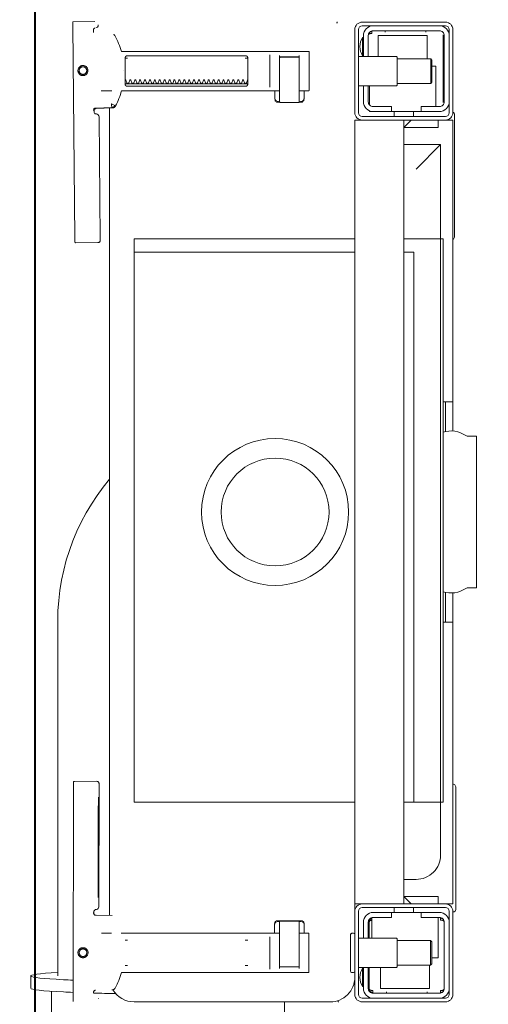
# Model space of a CAD drawing. Header units: metres. Extents: x 7408630 to 15602436, y 5561464 to 13303678.
# Tile 70 of 123: x 7414100 to 7414119, y 5563933 to 5563973. Entities that reach past the tile are written whole.
import ezdxf
from ezdxf.enums import TextEntityAlignment as Align

# ---------------------------------------------------------------- set-up
doc = ezdxf.new("R2010")
doc.units = ezdxf.units.M
doc.header["$MEASUREMENT"] = 0
for name, color, linetype, lineweight in [('!! 0_Opis_pom', 9, 'Continuous', 13), ('!! 1_OPIS POM NOWE', 140, 'Continuous', 5), ('!! 1_PROJ Sciany', 2, 'Continuous', 40), ('Granica', 112, 'Continuous', 80)]:
    doc.layers.add(name, color=color, linetype=linetype, lineweight=lineweight)
doc.layers.add('!!_@ wypos sanit nd', color=7, linetype='Continuous', lineweight=0, plot=False)
doc.styles.add('ARIAL', font='tahoma.ttf')

# ---------------------------------------------------------------- blocks, each defined once
blk = doc.blocks.new('99400_TOP')
for points in [[(-0.18941, 0.18181), (-0.19441, 0.18181)], [(-0.19567, 0.17331), (-0.20939, 0.17331)], [(-0.18941, 0.17081), (-0.04454, 0.17081), (-0.04035, 0.17071), (-0.03616, 0.17042), (-0.032, 0.16993), (-0.02786, 0.16925), (-0.02376, 0.16837), (-0.0197, 0.16731), (-0.0157, 0.16606), (-0.01176, 0.16462), (-0.00789, 0.163), (-0.0041, 0.1612), (-0.0004, 0.15923), (0.0032, 0.15708), (0.00671, 0.15478), (0.0101, 0.1523), (0.01337, 0.14968)], [(-0.19839, 0.16455), (-0.11148, 0.16437)], [(0.19864, 0.1647), (0.11173, 0.16387)], [(0.20013, 0.1647), (0.20026, 0.15571)], [(-0.19593, 0.15629), (-0.19608, 0.15629), (-0.19638, 0.15629), (-0.19593, 0.1562), (-0.19577, 0.15614), (-0.19563, 0.15605), (-0.19551, 0.15594), (-0.1954, 0.15581), (-0.19532, 0.15567), (-0.19526, 0.15551), (-0.19523, 0.15535)], [(-0.172, 0.15297), (-0.172, 0.14892)], [(-0.16479, 0.14865), (-0.16466, 0.1552), (-0.16464, 0.15536), (-0.1646, 0.15551), (-0.16454, 0.15566), (-0.16445, 0.15579), (-0.16435, 0.15591), (-0.16422, 0.15601), (-0.16408, 0.15609), (-0.16394, 0.15614), (-0.16348, 0.15622), (-0.1638, 0.15623), (-0.16395, 0.15623)], [(-0.12195, 0.15427), (-0.15195, 0.15433)], [(-0.15195, 0.15423), (-0.12195, 0.15417)], [(0.16386, 0.15607), (0.16409, 0.15602), (0.16425, 0.15596), (0.1644, 0.15586), (0.16453, 0.15574), (0.16463, 0.1556), (0.16471, 0.15544), (0.16476, 0.15527), (0.16478, 0.1551), (0.16496, 0.14854), (0.16497, 0.14842), (0.16498, 0.14832), (0.16501, 0.14822), (0.16503, 0.14812), (0.16507, 0.14802), (0.16511, 0.14793), (0.16516, 0.14784), (0.16521, 0.14775), (0.16528, 0.14767), (0.16535, 0.14758), (0.16542, 0.14751), (0.1655, 0.14744), (0.16558, 0.14737), (0.16567, 0.14731), (0.16576, 0.14726), (0.16651, 0.14688), (0.16727, 0.14651), (0.16803, 0.14617), (0.16881, 0.14585), (0.1696, 0.14555), (0.17039, 0.14527), (0.17119, 0.14502), (0.172, 0.14478), (0.172, 0.08032)], [(0.1651, 0.14871), (0.16492, 0.1553), (0.1649, 0.15547), (0.16485, 0.15563), (0.16478, 0.15579), (0.16468, 0.15592), (0.16455, 0.15604), (0.16441, 0.15614), (0.16425, 0.15621), (0.16409, 0.15626), (0.16391, 0.15627)], [(0.172, 0.15305), (0.172, 0.14874)], [(0.19757, 0.15573), (0.19749, 0.15586), (0.19739, 0.15598), (0.19727, 0.15608), (0.19713, 0.15617), (0.19698, 0.15623), (0.19683, 0.15626), (0.19667, 0.15627), (0.19577, 0.15626)], [(0.16493, 0.14968), (-0.16477, 0.14968)], [(-0.172, 0.14497), (-0.172, 0.08036)], [(0.17483, 0.14232), (0.17483, 0.09432)], [(-0.11847, 0.04968), (-0.11847, 0.13968), (0.11153, 0.13968), (0.11153, 0.04968)], [(0.10602, 0.13968), (0.10602, 0.04968)], [(-0.17342, 0.08436), (-0.18658, 0.08436)], [(-0.172, 0.0823), (-0.17167, 0.08236), (-0.1682, 0.08236), (-0.16809, 0.08236), (-0.16798, 0.08234), (-0.16789, 0.08225), (-0.16779, 0.08224), (-0.16762, 0.08223), (-0.16752, 0.08223), (-0.16741, 0.08221), (-0.1673, 0.08214), (-0.16725, 0.082), (-0.16725, 0.08174), (-0.16711, 0.08172), (-0.16701, 0.08168), (-0.16693, 0.08162), (-0.16687, 0.08148), (-0.16687, 0.07124), (-0.16691, 0.07111), (-0.16701, 0.07103), (-0.16725, 0.07098), (-0.16725, 0.07071), (-0.16728, 0.07061), (-0.16735, 0.07054), (-0.16746, 0.0705), (-0.16762, 0.07049), (-0.16775, 0.07048), (-0.16789, 0.07046), (-0.16797, 0.07039), (-0.16807, 0.07036), (-0.1682, 0.07036), (-0.17167, 0.07036), (-0.172, 0.07041)], [(-0.16829, 0.08235), (-0.16772, 0.08221), (-0.16738, 0.08176)], [(-0.16723, 0.08135), (-0.16714, 0.08082), (-0.16713, 0.08055)], [(0.16732, 0.08028), (0.16732, 0.08144), (0.16736, 0.08156), (0.16746, 0.08164), (0.16767, 0.08169)], [(0.16751, 0.08053), (0.16754, 0.08079), (0.16766, 0.08132)], [(0.16811, 0.08203), (0.16776, 0.08162), (0.16776, 0.08196), (0.16779, 0.08207), (0.16786, 0.08214), (0.16797, 0.08218), (0.1681, 0.08219), (0.16822, 0.08219), (0.16842, 0.08221), (0.16887, 0.08232), (0.172, 0.08232)], [(0.16848, 0.08224), (0.16856, 0.0823), (0.16876, 0.08232)], [(0.18662, 0.08432), (0.17345, 0.08432)], [(-0.2, 0.07831), (-0.20939, 0.07831)], [(-0.18633, 0.08036), (-0.17526, 0.08036), (-0.17367, 0.08036)], [(0.17371, 0.08032), (0.18481, 0.08032), (0.18637, 0.08032)], [(-0.18633, 0.07236), (-0.1855, 0.07236), (-0.18567, 0.07246), (-0.1857, 0.07256)], [(-0.16738, 0.07096), (-0.16772, 0.07051), (-0.16829, 0.07036)], [(-0.16713, 0.07216), (-0.16714, 0.0719), (-0.16723, 0.07137)], [(0.16767, 0.07094), (0.16756, 0.07096), (0.16746, 0.07099), (0.16737, 0.07106), (0.16732, 0.0712), (0.16732, 0.07235)], [(0.16766, 0.07131), (0.16754, 0.07185), (0.16751, 0.0721)], [(0.172, 0.07032), (0.16887, 0.07032), (0.16842, 0.07042), (0.16831, 0.07044), (0.1682, 0.07044), (0.16806, 0.07045), (0.16795, 0.07046), (0.16783, 0.07052), (0.16776, 0.07067), (0.16776, 0.07101), (0.16811, 0.07061)], [(0.16876, 0.07032), (0.16866, 0.07032), (0.16848, 0.0704)], [(0.18558, 0.07232), (0.18637, 0.07232)], [(-0.20001, 0.05638), (-0.19987, 0.05642), (-0.19976, 0.05645), (-0.19962, 0.05647), (-0.19948, 0.05647)], [(0.19963, 0.05696), (0.19976, 0.05695), (0.19988, 0.05692), (0.20001, 0.05688)], [(-0.16, 0.04668), (-0.16, 0.04968), (0.16, 0.04968), (0.16, 0.04668)], [(-0.16, 0.03368), (-0.16, 0.04568)], [(0.16, 0.03368), (0.16, 0.04568)], [(-0.19478, 0.04378), (-0.186, 0.04378)], [(-0.192, 0.04418), (-0.192, 0.04378)], [(-0.188, 0.04418), (-0.188, 0.04378)], [(-0.16664, 0.04268), (-0.16666, 0.04284), (-0.16669, 0.04295), (-0.16672, 0.04306), (-0.16675, 0.04316), (-0.16679, 0.04326), (-0.16683, 0.04337), (-0.16689, 0.04346), (-0.16694, 0.04355), (-0.16701, 0.04363), (-0.1671, 0.0437), (-0.16718, 0.04375), (-0.16728, 0.04378), (-0.16718, 0.04377), (-0.16708, 0.04376), (-0.16696, 0.04373), (-0.16686, 0.0437), (-0.16677, 0.04367), (-0.16666, 0.04362), (-0.16657, 0.04357), (-0.16646, 0.0435), (-0.16636, 0.04342), (-0.16627, 0.04334), (-0.16618, 0.04324), (-0.1661, 0.04314), (-0.16603, 0.04303), (-0.16597, 0.04292), (-0.16592, 0.0428), (-0.16588, 0.04268), (-0.174, 0.04268)], [(-0.174, 0.04378), (-0.16722, 0.04378)], [(0.1635, 0.03468), (0.1635, 0.04218)], [(0.174, 0.04368), (0.16618, 0.04368)], [(0.167, 0.04412), (0.16693, 0.04403), (0.16687, 0.04393), (0.16681, 0.04381), (0.16675, 0.04368)], [(0.19499, 0.04412), (0.19506, 0.04404), (0.19512, 0.04395), (0.19517, 0.04385), (0.19521, 0.04376), (0.19525, 0.04365), (0.19528, 0.04355), (0.19531, 0.04344), (0.19533, 0.04333), (0.19535, 0.04322), (0.19537, 0.04311), (0.19538, 0.04301), (0.19539, 0.04291), (0.19538, 0.04281), (0.19547, 0.04278), (0.19557, 0.04278), (0.19568, 0.04278), (0.19578, 0.04278), (0.19589, 0.04278), (0.19613, 0.04278), (0.19616, 0.04288), (0.19615, 0.04299), (0.19613, 0.04311), (0.19609, 0.04324), (0.19605, 0.04336), (0.19594, 0.04357)], [(-0.19591, 0.03679), (-0.19602, 0.03679), (-0.19616, 0.03679), (-0.19632, 0.03679), (-0.1965, 0.03679)], [(-0.185, 0.01918), (-0.1945, 0.01918), (-0.1945, 0.03918), (-0.186, 0.03918)], [(0.186, 0.04018), (0.1945, 0.04018), (0.1945, 0.02018), (0.185, 0.02018)], [(0.19591, 0.03729), (0.19602, 0.03729), (0.19616, 0.03729), (0.19632, 0.03729), (0.1965, 0.03729)], [(-0.185, 0.03238), (-0.185, 0.01876), (-0.1845, 0.01826), (-0.1755, 0.01826), (-0.175, 0.01876), (-0.175, 0.03238)], [(-0.1615, 0.03368), (-0.1635, 0.03368)], [(0.1615, 0.03368), (0.1635, 0.03368)], [(0.175, 0.03238), (0.175, 0.01872), (0.1755, 0.01822), (0.1845, 0.01822), (0.185, 0.01872), (0.185, 0.03238)], [(0.16, 0.02668), (0.157, 0.02968), (0.16, 0.02968), (-0.16, 0.02968), (-0.157, 0.02968), (-0.16, 0.02668)], [(-0.157, 0.02968), (-0.157, 0.01568), (-0.16, 0.01568)], [(0.10602, 0.02968), (0.10602, 0.0256), (-0.11847, 0.0256)], [(0.11153, 0.02968), (0.11153, 0.01468), (0.15, 0.01468)], [(0.14, 0.02468), (0.15, 0.01468), (0.15, 0.02968)], [(0.16, 0.01568), (0.157, 0.01568), (0.157, 0.02968)], [(-0.1615, 0.02568), (-0.1635, 0.02568)], [(0.1615, 0.02568), (0.1635, 0.02568)], [(-0.1965, 0.02017), (-0.19632, 0.02017), (-0.19616, 0.02017), (-0.19602, 0.02017), (-0.19591, 0.02017)], [(0.1965, 0.02067), (0.19632, 0.02067), (0.19616, 0.02067), (0.19602, 0.02067), (0.19591, 0.02067)], [(-0.175, 0.01876), (-0.185, 0.01876)], [(-0.182, 0.01826), (-0.182, 0.01568), (-0.1655, 0.01568)], [(0.1655, 0.01668), (0.182, 0.01668), (0.182, 0.01822)], [(0.185, 0.01872), (0.175, 0.01872)], [(-0.16636, 0.01353), (-0.16625, 0.01364), (-0.16618, 0.01371), (-0.16612, 0.01379), (-0.16606, 0.01388), (-0.166, 0.01398), (-0.16596, 0.01407), (-0.16592, 0.01417), (-0.16589, 0.01428), (-0.16586, 0.01438), (-0.16584, 0.01449), (-0.16583, 0.01459), (-0.16583, 0.01469), (-0.16593, 0.01468), (-0.16606, 0.01468), (-0.1663, 0.01468), (-0.1664, 0.01468), (-0.16651, 0.01468), (-0.16661, 0.01468), (-0.16661, 0.01458), (-0.16662, 0.01448), (-0.16663, 0.01438), (-0.16664, 0.01428), (-0.16665, 0.01418), (-0.16667, 0.01407), (-0.1667, 0.01397), (-0.16673, 0.01387), (-0.16676, 0.01377), (-0.1668, 0.01366), (-0.16685, 0.01356), (-0.1669, 0.01347), (-0.16697, 0.01338), (-0.16704, 0.01331), (-0.16712, 0.01325), (-0.16725, 0.01318), (-0.19475, 0.01318), (-0.19493, 0.01328), (-0.19501, 0.01336), (-0.19507, 0.01344), (-0.19513, 0.01353), (-0.19518, 0.01363), (-0.19522, 0.01372), (-0.19526, 0.01383), (-0.19529, 0.01393), (-0.19532, 0.01405), (-0.19534, 0.01415), (-0.19536, 0.01425), (-0.19537, 0.01435), (-0.19538, 0.01446), (-0.19538, 0.01458), (-0.19539, 0.01468), (-0.19617, 0.01467), (-0.19616, 0.01456), (-0.19615, 0.01446), (-0.19613, 0.01435), (-0.1961, 0.01425), (-0.19607, 0.01415), (-0.19603, 0.01405), (-0.19598, 0.01395), (-0.19592, 0.01386), (-0.19586, 0.01377), (-0.19579, 0.01369), (-0.19571, 0.01361), (-0.19563, 0.01353)], [(-0.03305, 0.00968), (-0.16, 0.00968), (-0.16, 0.01268)], [(-0.045, 0.00968), (-0.045, 0.01368)], [(-0.045, 0.01268), (-0.03283, 0.01268)], [(0.03283, 0.01268), (0.045, 0.01268)], [(0.16, 0.01268), (0.16, 0.00968), (0.03305, 0.00968)], [(0.045, 0.01368), (0.045, 0.00968)], [(0.16722, 0.01368), (0.19467, 0.01368), (0.19478, 0.01368)], [(0.17, 0.01318), (0.17, 0.01368)], [(0.174, 0.01318), (0.174, 0.01368)]]:
    blk.add_lwpolyline(points)
for points in [[(-0.17994, 0.16256), (-0.17974, 0.16255), (-0.17954, 0.16252), (-0.17934, 0.16247), (-0.17915, 0.1624), (-0.17897, 0.16231), (-0.1788, 0.16221), (-0.17864, 0.16209), (-0.17849, 0.16196), (-0.17836, 0.16181), (-0.17824, 0.16165), (-0.17813, 0.16147), (-0.17805, 0.16129), (-0.17798, 0.1611), (-0.17793, 0.16091), (-0.1779, 0.16071), (-0.17789, 0.16051), (-0.1779, 0.16031), (-0.17793, 0.16011), (-0.17798, 0.15991), (-0.17805, 0.15972), (-0.17814, 0.15954), (-0.17824, 0.15937), (-0.17836, 0.15921), (-0.1785, 0.15906), (-0.17865, 0.15893), (-0.17881, 0.15881), (-0.17898, 0.1587), (-0.17916, 0.15862), (-0.17935, 0.15855), (-0.17955, 0.1585), (-0.17975, 0.15847), (-0.17995, 0.15846), (-0.18015, 0.15847), (-0.18035, 0.1585), (-0.18054, 0.15855), (-0.18073, 0.15862), (-0.18091, 0.15871), (-0.18108, 0.15881), (-0.18124, 0.15893), (-0.18139, 0.15907), (-0.18153, 0.15922), (-0.18165, 0.15938), (-0.18175, 0.15955), (-0.18184, 0.15973), (-0.1819, 0.15992), (-0.18195, 0.16012), (-0.18198, 0.16031), (-0.18199, 0.16052), (-0.18198, 0.16072), (-0.18195, 0.16091), (-0.1819, 0.16111), (-0.18183, 0.1613), (-0.18175, 0.16148), (-0.18164, 0.16165), (-0.18152, 0.16181), (-0.18139, 0.16196), (-0.18124, 0.1621), (-0.18108, 0.16222), (-0.1809, 0.16232), (-0.18072, 0.1624), (-0.18053, 0.16247), (-0.18034, 0.16252), (-0.18014, 0.16255)], [(-0.17994, 0.16205), (-0.17979, 0.16205), (-0.17964, 0.16202), (-0.17949, 0.16199), (-0.17935, 0.16194), (-0.17921, 0.16187), (-0.17908, 0.16179), (-0.17896, 0.1617), (-0.17884, 0.1616), (-0.17874, 0.16149), (-0.17865, 0.16136), (-0.17857, 0.16123), (-0.17851, 0.1611), (-0.17846, 0.16095), (-0.17842, 0.1608), (-0.1784, 0.16065), (-0.17839, 0.1605), (-0.1784, 0.16035), (-0.17842, 0.1602), (-0.17846, 0.16005), (-0.17851, 0.15991), (-0.17858, 0.15977), (-0.17866, 0.15964), (-0.17875, 0.15952), (-0.17885, 0.15941), (-0.17896, 0.1593), (-0.17908, 0.15921), (-0.17921, 0.15914), (-0.17935, 0.15907), (-0.1795, 0.15902), (-0.17964, 0.15898), (-0.17979, 0.15896), (-0.17995, 0.15895), (-0.1801, 0.15896), (-0.18025, 0.15899), (-0.18039, 0.15902), (-0.18054, 0.15907), (-0.18067, 0.15914), (-0.18081, 0.15922), (-0.18093, 0.15931), (-0.18104, 0.15941), (-0.18114, 0.15952), (-0.18123, 0.15965), (-0.18131, 0.15978), (-0.18138, 0.15991), (-0.18143, 0.16006), (-0.18146, 0.16021), (-0.18148, 0.16036), (-0.18149, 0.16051), (-0.18148, 0.16066), (-0.18146, 0.16081), (-0.18142, 0.16096), (-0.18137, 0.1611), (-0.18131, 0.16124), (-0.18123, 0.16137), (-0.18114, 0.16149), (-0.18104, 0.1616), (-0.18092, 0.1617), (-0.1808, 0.1618), (-0.18067, 0.16187), (-0.18053, 0.16194), (-0.18039, 0.16199), (-0.18024, 0.16203), (-0.18009, 0.16205)], [(0.18024, 0.15848), (0.18044, 0.15849), (0.18064, 0.15852), (0.18084, 0.15857), (0.18103, 0.15864), (0.18121, 0.15873), (0.18138, 0.15883), (0.18154, 0.15895), (0.18168, 0.15909), (0.18182, 0.15924), (0.18194, 0.1594), (0.18204, 0.15958), (0.18212, 0.15976), (0.18219, 0.15995), (0.18224, 0.16014), (0.18226, 0.16034), (0.18227, 0.16054), (0.18226, 0.16075), (0.18223, 0.16094), (0.18218, 0.16114), (0.18211, 0.16133), (0.18202, 0.16151), (0.18191, 0.16168), (0.18179, 0.16184), (0.18166, 0.16199), (0.18151, 0.16212), (0.18134, 0.16224), (0.18117, 0.16234), (0.18099, 0.16242), (0.1808, 0.16249), (0.1806, 0.16254), (0.1804, 0.16256), (0.1802, 0.16257), (0.18, 0.16256), (0.1798, 0.16253), (0.17961, 0.16248), (0.17942, 0.16241), (0.17924, 0.16232), (0.17907, 0.16222), (0.17891, 0.1621), (0.17876, 0.16196), (0.17863, 0.16181), (0.17851, 0.16165), (0.17841, 0.16147), (0.17832, 0.16129), (0.17826, 0.1611), (0.17821, 0.1609), (0.17818, 0.16071), (0.17818, 0.1605), (0.17819, 0.1603), (0.17822, 0.16011), (0.17827, 0.15991), (0.17834, 0.15972), (0.17843, 0.15954), (0.17853, 0.15937), (0.17865, 0.15921), (0.17879, 0.15906), (0.17894, 0.15893), (0.1791, 0.15881), (0.17928, 0.15871), (0.17946, 0.15863), (0.17965, 0.15856), (0.17984, 0.15851), (0.18004, 0.15849)], [(0.18024, 0.15897), (0.18039, 0.15898), (0.18054, 0.159), (0.18068, 0.15904), (0.18083, 0.15909), (0.18096, 0.15916), (0.18109, 0.15924), (0.18121, 0.15933), (0.18133, 0.15943), (0.18143, 0.15955), (0.18152, 0.15967), (0.18159, 0.1598), (0.18166, 0.15994), (0.18171, 0.16008), (0.18174, 0.16023), (0.18176, 0.16038), (0.18177, 0.16053), (0.18176, 0.16068), (0.18174, 0.16084), (0.1817, 0.16098), (0.18165, 0.16113), (0.18158, 0.16126), (0.1815, 0.16139), (0.18141, 0.16151), (0.1813, 0.16162), (0.18119, 0.16173), (0.18107, 0.16182), (0.18094, 0.16189), (0.1808, 0.16196), (0.18066, 0.16201), (0.18051, 0.16204), (0.18036, 0.16206), (0.18021, 0.16207), (0.18005, 0.16206), (0.1799, 0.16204), (0.17976, 0.162), (0.17961, 0.16194), (0.17948, 0.16188), (0.17935, 0.1618), (0.17923, 0.16171), (0.17911, 0.1616), (0.17901, 0.16149), (0.17892, 0.16137), (0.17885, 0.16124), (0.17878, 0.1611), (0.17873, 0.16095), (0.1787, 0.16081), (0.17868, 0.16066), (0.17867, 0.1605), (0.17868, 0.16035), (0.1787, 0.1602), (0.17874, 0.16005), (0.17879, 0.15991), (0.17886, 0.15977), (0.17894, 0.15964), (0.17903, 0.15952), (0.17914, 0.15941), (0.17925, 0.15931), (0.17937, 0.15922), (0.1795, 0.15914), (0.17964, 0.15908), (0.17978, 0.15903), (0.17993, 0.159), (0.18008, 0.15897)], [(0.16587, 0.14754), (0.16582, 0.14756), (0.16577, 0.1476), (0.16573, 0.14763), (0.16568, 0.14767), (0.16563, 0.14771), (0.16558, 0.14776), (0.16553, 0.14781), (0.16549, 0.14786), (0.16544, 0.14791), (0.1654, 0.14797), (0.16536, 0.14803), (0.16533, 0.14809), (0.16529, 0.14815), (0.16526, 0.14821), (0.16524, 0.14828), (0.16521, 0.14834), (0.16519, 0.14841), (0.16517, 0.14847), (0.16516, 0.14854), (0.16515, 0.1486), (0.16514, 0.14866), (0.16513, 0.14872), (0.16513, 0.14877), (0.16518, 0.14879), (0.16643, 0.14884), (0.16648, 0.14884), (0.16654, 0.14884), (0.16659, 0.14886), (0.16664, 0.14883), (0.16661, 0.14879), (0.16658, 0.14874), (0.16656, 0.14869), (0.16653, 0.14863), (0.16594, 0.14754)], [(0.18533, 0.14332), (0.18542, 0.14331), (0.1855, 0.1433), (0.18559, 0.14329), (0.18567, 0.14326), (0.18575, 0.14323), (0.18583, 0.14319), (0.18591, 0.14314), (0.18598, 0.14308), (0.18604, 0.14302), (0.1861, 0.14294), (0.18615, 0.14286), (0.18619, 0.14276), (0.18623, 0.14266), (0.18626, 0.14255), (0.18627, 0.14243), (0.18628, 0.14232), (0.18628, 0.09432), (0.18627, 0.0942), (0.18626, 0.09409), (0.18623, 0.09398), (0.18619, 0.09387), (0.18615, 0.09378), (0.1861, 0.09369), (0.18604, 0.09362), (0.18598, 0.09355), (0.18591, 0.09349), (0.18583, 0.09344), (0.18575, 0.0934), (0.18567, 0.09337), (0.18559, 0.09335), (0.1855, 0.09333), (0.18542, 0.09332), (0.18533, 0.09332), (0.17475, 0.09332), (0.17466, 0.09332), (0.17457, 0.09333), (0.17449, 0.09335), (0.1744, 0.09337), (0.17432, 0.0934), (0.17424, 0.09344), (0.17416, 0.09349), (0.17409, 0.09355), (0.17403, 0.09362), (0.17397, 0.09369), (0.17392, 0.09378), (0.17387, 0.09387), (0.17384, 0.09398), (0.17381, 0.09409), (0.17379, 0.0942), (0.17379, 0.09432), (0.17379, 0.14232), (0.17379, 0.14243), (0.17381, 0.14255), (0.17384, 0.14266), (0.17387, 0.14276), (0.17392, 0.14286), (0.17397, 0.14294), (0.17403, 0.14302), (0.17409, 0.14308), (0.17416, 0.14314), (0.17424, 0.14319), (0.17432, 0.14323), (0.1744, 0.14326), (0.17449, 0.14329), (0.17457, 0.1433), (0.17466, 0.14331), (0.17475, 0.14332)], [(-0.19467, 0.04378), (-0.19466, 0.04378), (-0.19466, 0.04378), (-0.19466, 0.04378), (-0.19466, 0.04378), (-0.19466, 0.04378), (-0.19466, 0.04378), (-0.19466, 0.04378), (-0.19466, 0.04378), (-0.19466, 0.04378), (-0.19466, 0.04378), (-0.19466, 0.04378), (-0.19466, 0.04378), (-0.19466, 0.04378), (-0.19466, 0.04378), (-0.19466, 0.04378), (-0.19466, 0.04378), (-0.19467, 0.04378), (-0.19467, 0.04378), (-0.19467, 0.04378), (-0.19467, 0.04378), (-0.19468, 0.04378), (-0.19468, 0.04378), (-0.19469, 0.04378), (-0.1947, 0.04378), (-0.1947, 0.04378), (-0.19471, 0.04378), (-0.19471, 0.04378), (-0.19471, 0.04378), (-0.19471, 0.04378), (-0.19472, 0.04378), (-0.19472, 0.04378), (-0.19472, 0.04377), (-0.19472, 0.04377), (-0.19473, 0.04377), (-0.19473, 0.04377), (-0.19473, 0.04377), (-0.19473, 0.04377), (-0.19473, 0.04377), (-0.19473, 0.04377), (-0.19474, 0.04377), (-0.19474, 0.04377), (-0.19474, 0.04377), (-0.19474, 0.04377), (-0.19474, 0.04377), (-0.19475, 0.04377), (-0.19475, 0.04377), (-0.19475, 0.04377), (-0.19475, 0.04377), (-0.19476, 0.04377), (-0.19476, 0.04377), (-0.19476, 0.04377), (-0.19477, 0.04376), (-0.19477, 0.04376), (-0.19477, 0.04376), (-0.19478, 0.04376), (-0.19479, 0.04376), (-0.19479, 0.04376), (-0.1948, 0.04375), (-0.19481, 0.04375), (-0.19481, 0.04375), (-0.19482, 0.04374), (-0.19483, 0.04374), (-0.19483, 0.04374), (-0.19484, 0.04373), (-0.19485, 0.04373), (-0.19485, 0.04373), (-0.19486, 0.04372), (-0.19487, 0.04372), (-0.19488, 0.04371), (-0.19488, 0.04371), (-0.19489, 0.0437), (-0.1949, 0.0437), (-0.1949, 0.04369), (-0.19491, 0.04369), (-0.19492, 0.04368), (-0.19493, 0.04368), (-0.19493, 0.04367), (-0.19494, 0.04367), (-0.19495, 0.04366), (-0.19495, 0.04366), (-0.19496, 0.04365), (-0.19497, 0.04364), (-0.19497, 0.04364), (-0.19498, 0.04363), (-0.19499, 0.04362), (-0.19499, 0.04362), (-0.195, 0.04361), (-0.19501, 0.0436), (-0.19501, 0.04359), (-0.19502, 0.04359), (-0.19503, 0.04358), (-0.19503, 0.04357), (-0.19504, 0.04356), (-0.19504, 0.04356), (-0.19505, 0.04355), (-0.19506, 0.04354), (-0.19506, 0.04353), (-0.19507, 0.04352), (-0.19508, 0.04351), (-0.19508, 0.0435), (-0.19509, 0.04349), (-0.19509, 0.04349), (-0.1951, 0.04348), (-0.19511, 0.04347), (-0.19511, 0.04346), (-0.19512, 0.04345), (-0.19512, 0.04344), (-0.19513, 0.04343), (-0.19513, 0.04342), (-0.19514, 0.04341), (-0.19515, 0.0434), (-0.19515, 0.04339), (-0.19516, 0.04338), (-0.19516, 0.04337), (-0.19517, 0.04336), (-0.19517, 0.04334), (-0.19518, 0.04333), (-0.19518, 0.04332), (-0.19519, 0.04331), (-0.19519, 0.0433), (-0.1952, 0.04329), (-0.1952, 0.04328), (-0.19521, 0.04327), (-0.19521, 0.04325), (-0.19522, 0.04324), (-0.19522, 0.04323), (-0.19523, 0.04322), (-0.19523, 0.04321), (-0.19524, 0.04319), (-0.19524, 0.04318), (-0.19525, 0.04317), (-0.19525, 0.04316), (-0.19526, 0.04313), (-0.19527, 0.04311), (-0.19527, 0.04308), (-0.19528, 0.04306), (-0.19529, 0.04303), (-0.1953, 0.043), (-0.1953, 0.04298), (-0.19531, 0.04295), (-0.19532, 0.04292), (-0.19532, 0.0429), (-0.19533, 0.04287), (-0.19533, 0.04285), (-0.19534, 0.04282), (-0.19534, 0.04279), (-0.19535, 0.04277), (-0.19535, 0.04274), (-0.19536, 0.04271), (-0.19536, 0.04269), (-0.19536, 0.04266), (-0.19537, 0.04263), (-0.19537, 0.04261), (-0.19537, 0.04258), (-0.19537, 0.04257), (-0.19537, 0.04256), (-0.19537, 0.04255), (-0.19537, 0.04255), (-0.19537, 0.04254), (-0.19538, 0.04253), (-0.19538, 0.04253), (-0.19538, 0.04252), (-0.19538, 0.04252), (-0.19538, 0.04251), (-0.19538, 0.04251), (-0.19538, 0.0425), (-0.19538, 0.04249), (-0.19538, 0.04249), (-0.19538, 0.04248), (-0.19538, 0.04248), (-0.19538, 0.04248), (-0.19538, 0.04247), (-0.19538, 0.04247), (-0.19538, 0.04246), (-0.19538, 0.04246), (-0.19538, 0.04246), (-0.19538, 0.04245), (-0.19538, 0.04245), (-0.19538, 0.04245), (-0.19538, 0.04244), (-0.19538, 0.04244), (-0.19538, 0.04244), (-0.19538, 0.04244), (-0.19538, 0.04243), (-0.19538, 0.04243), (-0.19538, 0.04243), (-0.19538, 0.04242), (-0.19538, 0.04242), (-0.19538, 0.04241), (-0.19538, 0.04241), (-0.19538, 0.0424), (-0.19538, 0.0424), (-0.19538, 0.04239), (-0.19538, 0.04239), (-0.19538, 0.04239), (-0.19538, 0.04238), (-0.19538, 0.04238), (-0.19538, 0.04237), (-0.19538, 0.04237), (-0.19538, 0.04236), (-0.19538, 0.04236), (-0.19538, 0.04235), (-0.19538, 0.04235), (-0.19538, 0.04234), (-0.19538, 0.04234), (-0.19538, 0.04234), (-0.19538, 0.04233), (-0.19538, 0.04232), (-0.19538, 0.04232), (-0.19538, 0.04231), (-0.19538, 0.04231), (-0.19538, 0.04231), (-0.19538, 0.0423), (-0.19538, 0.0423), (-0.19538, 0.04229), (-0.19538, 0.04229), (-0.19538, 0.04229), (-0.19538, 0.04229), (-0.19538, 0.04228), (-0.19538, 0.04228), (-0.19538, 0.04228), (-0.19538, 0.04228), (-0.19539, 0.04228), (-0.19539, 0.04228), (-0.19539, 0.04228), (-0.19539, 0.04227), (-0.19539, 0.04227), (-0.1954, 0.04227), (-0.1954, 0.04227), (-0.1954, 0.04227), (-0.1954, 0.04227), (-0.19541, 0.04227), (-0.19541, 0.04227), (-0.19542, 0.04227), (-0.19542, 0.04227), (-0.19543, 0.04228), (-0.19544, 0.04228), (-0.19545, 0.04228), (-0.19545, 0.04228), (-0.19546, 0.04228), (-0.19546, 0.04228), (-0.19546, 0.04228), (-0.19547, 0.04228), (-0.19548, 0.04228), (-0.19549, 0.04228), (-0.19549, 0.04228), (-0.1955, 0.04228), (-0.19551, 0.04228), (-0.19552, 0.04228), (-0.19553, 0.04228), (-0.19554, 0.04228), (-0.19555, 0.04228), (-0.19556, 0.04228), (-0.19557, 0.04228), (-0.19558, 0.04228), (-0.19559, 0.04228), (-0.19561, 0.04228), (-0.19563, 0.04228), (-0.19565, 0.04228), (-0.19568, 0.04228), (-0.1957, 0.04228), (-0.19574, 0.04228), (-0.19576, 0.04228), (-0.19578, 0.04228), (-0.19595, 0.04228), (-0.19596, 0.04228), (-0.19598, 0.04228), (-0.19599, 0.04228), (-0.196, 0.04228), (-0.19602, 0.04228), (-0.19603, 0.04228), (-0.19604, 0.04228), (-0.19605, 0.04228), (-0.19606, 0.04228), (-0.19607, 0.04228), (-0.19608, 0.04228), (-0.19609, 0.04228), (-0.1961, 0.04228), (-0.19611, 0.04228), (-0.19612, 0.04228), (-0.19613, 0.04229), (-0.19613, 0.04229), (-0.19614, 0.04229), (-0.19614, 0.04229), (-0.19615, 0.04229), (-0.19615, 0.04229), (-0.19615, 0.04229), (-0.19615, 0.04229), (-0.19616, 0.04229), (-0.19616, 0.04229), (-0.19616, 0.04228), (-0.19616, 0.04228), (-0.19616, 0.04228), (-0.19616, 0.04228), (-0.19616, 0.04228), (-0.19616, 0.04228), (-0.19616, 0.04227), (-0.19616, 0.04227), (-0.19616, 0.04227), (-0.19617, 0.04227), (-0.19617, 0.04227), (-0.19617, 0.04227), (-0.19617, 0.04227), (-0.19617, 0.04227), (-0.19617, 0.04227), (-0.19617, 0.04227), (-0.19617, 0.04228), (-0.19617, 0.04228), (-0.19617, 0.04228), (-0.19617, 0.04229), (-0.19617, 0.04229), (-0.19617, 0.04229), (-0.19617, 0.0423), (-0.19617, 0.04231), (-0.19617, 0.04232), (-0.19617, 0.04233), (-0.19617, 0.04234), (-0.19616, 0.04234), (-0.19616, 0.04234), (-0.19616, 0.04235), (-0.19616, 0.04235), (-0.19616, 0.04236), (-0.19616, 0.04236), (-0.19616, 0.04237), (-0.19616, 0.04238), (-0.19616, 0.04239), (-0.19616, 0.04239), (-0.19616, 0.0424), (-0.19616, 0.0424), (-0.19616, 0.04241), (-0.19616, 0.04241), (-0.19616, 0.04241), (-0.19616, 0.04242), (-0.19616, 0.04242), (-0.19616, 0.04243), (-0.19616, 0.04243), (-0.19616, 0.04244), (-0.19616, 0.04244), (-0.19616, 0.04245), (-0.19616, 0.04245), (-0.19616, 0.04246), (-0.19616, 0.04246), (-0.19615, 0.04246), (-0.19615, 0.04246), (-0.19615, 0.04247), (-0.19615, 0.04247), (-0.19615, 0.04248), (-0.19615, 0.04248), (-0.19615, 0.04248), (-0.19615, 0.04249), (-0.19615, 0.04249), (-0.19615, 0.0425), (-0.19615, 0.04251), (-0.19615, 0.04251), (-0.19615, 0.04252), (-0.19615, 0.04252), (-0.19614, 0.04253), (-0.19614, 0.04254), (-0.19614, 0.04254), (-0.19614, 0.04255), (-0.19614, 0.04256), (-0.19614, 0.04256), (-0.19614, 0.04257), (-0.19614, 0.04258), (-0.19613, 0.04259), (-0.19613, 0.0426), (-0.19613, 0.0426), (-0.19613, 0.04261), (-0.19612, 0.04263), (-0.19612, 0.04264), (-0.19612, 0.04266), (-0.19611, 0.04268), (-0.19611, 0.04269), (-0.1961, 0.04271), (-0.1961, 0.04273), (-0.19609, 0.04274), (-0.19609, 0.04276), (-0.19608, 0.04277), (-0.19608, 0.04279), (-0.19607, 0.04281), (-0.19606, 0.04282), (-0.19606, 0.04284), (-0.19605, 0.04285), (-0.19605, 0.04287), (-0.19604, 0.04288), (-0.19603, 0.0429), (-0.19602, 0.04291), (-0.19602, 0.04293), (-0.19601, 0.04295), (-0.196, 0.04296), (-0.19599, 0.04298), (-0.19599, 0.04299), (-0.19598, 0.043), (-0.19597, 0.04302), (-0.19596, 0.04303), (-0.19595, 0.04305), (-0.19595, 0.04306), (-0.19594, 0.04308), (-0.19593, 0.04309), (-0.19592, 0.04311), (-0.19591, 0.04312), (-0.1959, 0.04313), (-0.19589, 0.04315), (-0.19588, 0.04316), (-0.19587, 0.04317), (-0.19586, 0.04319), (-0.19585, 0.0432), (-0.19584, 0.04321), (-0.19583, 0.04323), (-0.19582, 0.04324), (-0.19581, 0.04325), (-0.1958, 0.04327), (-0.19578, 0.04328), (-0.19577, 0.04329), (-0.19576, 0.0433), (-0.19575, 0.04332), (-0.19574, 0.04333), (-0.19573, 0.04334), (-0.19571, 0.04335), (-0.1957, 0.04336), (-0.19569, 0.04338), (-0.19568, 0.04339), (-0.19567, 0.0434), (-0.19565, 0.04341), (-0.19564, 0.04342), (-0.19563, 0.04343), (-0.19561, 0.04344), (-0.1956, 0.04345), (-0.19559, 0.04346), (-0.19557, 0.04347), (-0.19556, 0.04348), (-0.19555, 0.04349), (-0.19553, 0.0435), (-0.19552, 0.04351), (-0.19551, 0.04352), (-0.19549, 0.04353), (-0.19548, 0.04354), (-0.19546, 0.04355), (-0.19545, 0.04356), (-0.19543, 0.04357), (-0.19542, 0.04358), (-0.19541, 0.04358), (-0.19539, 0.04359), (-0.19538, 0.0436), (-0.19536, 0.04361), (-0.19535, 0.04362), (-0.19533, 0.04362), (-0.19532, 0.04363), (-0.1953, 0.04364), (-0.19529, 0.04365), (-0.19527, 0.04365), (-0.19525, 0.04366), (-0.19524, 0.04367), (-0.19522, 0.04367), (-0.19521, 0.04368), (-0.19519, 0.04368), (-0.19518, 0.04369), (-0.19516, 0.0437), (-0.19514, 0.0437), (-0.19513, 0.04371), (-0.19511, 0.04371), (-0.1951, 0.04372), (-0.19508, 0.04372), (-0.19506, 0.04373), (-0.19505, 0.04373), (-0.19503, 0.04373), (-0.19501, 0.04374), (-0.195, 0.04374), (-0.19498, 0.04375), (-0.19496, 0.04375), (-0.19495, 0.04375), (-0.19493, 0.04376), (-0.19491, 0.04376), (-0.19491, 0.04376), (-0.1949, 0.04376), (-0.19489, 0.04376), (-0.19488, 0.04376), (-0.19487, 0.04377), (-0.19486, 0.04377), (-0.19485, 0.04377), (-0.19483, 0.04377), (-0.19482, 0.04377), (-0.19481, 0.04377), (-0.1948, 0.04377), (-0.19479, 0.04377), (-0.19479, 0.04377), (-0.19478, 0.04377), (-0.19478, 0.04378), (-0.19477, 0.04378), (-0.19476, 0.04378), (-0.19475, 0.04378), (-0.19475, 0.04378), (-0.19474, 0.04378), (-0.19474, 0.04378), (-0.19473, 0.04378), (-0.19473, 0.04378), (-0.19471, 0.04378), (-0.1947, 0.04378), (-0.1947, 0.04378), (-0.19469, 0.04378), (-0.19469, 0.04378), (-0.19469, 0.04378), (-0.19469, 0.04378), (-0.19469, 0.04378), (-0.19468, 0.04378), (-0.19468, 0.04378), (-0.19468, 0.04378), (-0.19467, 0.04378), (-0.19467, 0.04378), (-0.19467, 0.04378), (-0.19467, 0.04378)], [(-0.11847, 0.01368), (0.11153, 0.01368), (0.11153, 0.01468), (-0.11847, 0.01468)]]:
    blk.add_lwpolyline(points, close=True)
for points in [[(-0.16412, 0.15607), (-0.16324, 0.15607), (-0.16303, 0.15604), (-0.16282, 0.15598), (-0.16264, 0.15587), (-0.16249, 0.15572), (-0.16236, 0.15555), (-0.16228, 0.15535), (-0.16224, 0.15515, 0.002299), (-0.16224, 0.15503, 0.40455), (-0.16124, 0.15406), (-0.11145, 0.15396), (-0.11127, 0.15396), (-0.11111, 0.15396), (-0.11099, 0.15396), (-0.11083, 0.15397), (-0.11065, 0.15401), (-0.11048, 0.15408), (-0.11033, 0.15418), (-0.1102, 0.1543), (-0.11009, 0.15445), (-0.11001, 0.15461), (-0.10996, 0.15479), (-0.10995, 0.15497), (-0.10997, 0.16396), (-0.10998, 0.16435)], [(0.16424, 0.15596), (0.16327, 0.15595), (0.16304, 0.15592), (0.16283, 0.15584), (0.16262, 0.15571), (0.16265, 0.15575), (0.16259, 0.15555), (0.16257, 0.15535, -0.157432), (0.16238, 0.15476), (0.1621, 0.15436, -0.241147), (0.16129, 0.15393), (0.1115, 0.15346), (0.11134, 0.15345), (0.11119, 0.15345), (0.11107, 0.15345), (0.11094, 0.15346), (0.11078, 0.15348), (0.11062, 0.15353), (0.11047, 0.15361), (0.11033, 0.15371), (0.11022, 0.15383), (0.11012, 0.15397), (0.11005, 0.15412), (0.11001, 0.15428), (0.11, 0.15445), (0.10995, 0.16345), (0.11023, 0.16384)], [(0.19768, 0.15528, 0.415336), (0.19869, 0.15429)], [(-0.15993, 0.04968), (-0.17248, 0.04968, 0.405519), (-0.172, 0.05018), (-0.172, 0.05088, 0.414214), (-0.1725, 0.05138), (-0.1875, 0.05138, 0.414214), (-0.188, 0.05088), (-0.188, 0.05018, 0.405519), (-0.18751, 0.04968), (-0.19, 0.04968, -0.414214), (-0.2, 0.05968), (-0.2, 0.13968, -0.266001), (-0.19506, 0.1483)], [(-0.19512, 0.14869), (-0.19511, 0.1485), (-0.19509, 0.1484), (-0.19506, 0.1483), (-0.19503, 0.1482), (-0.19498, 0.1481), (-0.19493, 0.148), (-0.19488, 0.14791), (-0.19482, 0.14782), (-0.19475, 0.14774), (-0.19467, 0.14766), (-0.1946, 0.14759), (-0.19451, 0.14753), (-0.19443, 0.14747), (-0.19434, 0.14742), (-0.19358, 0.14701), (-0.19281, 0.14663), (-0.19203, 0.14628), (-0.19124, 0.14594), (-0.19044, 0.14563), (-0.18964, 0.14534), (-0.18882, 0.14507), (-0.188, 0.14483), (-0.188, 0.06856, 0.414214), (-0.1878, 0.06836), (-0.17545, 0.06836), (-0.1722, 0.06836, 0.414214), (-0.172, 0.06856), (-0.172, 0.07236)], [(0.172, 0.07232), (0.172, 0.06852, 0.414214), (0.1722, 0.06832), (0.18462, 0.06832), (0.1878, 0.06832, 0.414214), (0.188, 0.06852), (0.188, 0.14485), (0.18885, 0.1451), (0.18969, 0.14537), (0.19052, 0.14568), (0.19134, 0.146), (0.19215, 0.14635), (0.19295, 0.14672), (0.19374, 0.14712), (0.19456, 0.14756), (0.19465, 0.14762), (0.19473, 0.14768), (0.19481, 0.14775), (0.19488, 0.14782), (0.19495, 0.1479), (0.19502, 0.14799)], [(0.17647, 0.09332, 0.182836), (0.17637, 0.09341), (0.17515, 0.09381, 0.050055), (0.175, 0.09408), (0.175, 0.09436, 0.050055), (0.17515, 0.09462), (0.17637, 0.09503, 0.719897), (0.17637, 0.09541), (0.17515, 0.09581, 0.050055), (0.175, 0.09608), (0.175, 0.09636, 0.050055), (0.17515, 0.09662), (0.17637, 0.09703, 0.719897), (0.17637, 0.09741), (0.17515, 0.09781, 0.050055), (0.175, 0.09808), (0.175, 0.09836, 0.050055), (0.17515, 0.09862), (0.17637, 0.09903, 0.719897), (0.17637, 0.09941), (0.17515, 0.09981, 0.050055), (0.175, 0.10008), (0.175, 0.10036, 0.050055), (0.17515, 0.10062), (0.17637, 0.10103, 0.719897), (0.17637, 0.10141), (0.17515, 0.10181, 0.050055), (0.175, 0.10208), (0.175, 0.10236, 0.050055), (0.17515, 0.10262), (0.17637, 0.10303, 0.719897), (0.17637, 0.10341), (0.17515, 0.10381, 0.050055), (0.175, 0.10408), (0.175, 0.10436, 0.050055), (0.17515, 0.10462), (0.17637, 0.10503, 0.719897), (0.17637, 0.10541), (0.17515, 0.10581, 0.050055), (0.175, 0.10608), (0.175, 0.10636, 0.050055), (0.17515, 0.10662), (0.17637, 0.10703, 0.719897), (0.17637, 0.10741), (0.17515, 0.10781, 0.050055), (0.175, 0.10808), (0.175, 0.10836, 0.050055), (0.17515, 0.10862), (0.17637, 0.10903, 0.719897), (0.17637, 0.10941), (0.17515, 0.10981, 0.050055), (0.175, 0.11008), (0.175, 0.11036, 0.050055), (0.17515, 0.11062), (0.17637, 0.11103, 0.719897), (0.17637, 0.11141), (0.17515, 0.11181, 0.050055), (0.175, 0.11208), (0.175, 0.11236, 0.050055), (0.17515, 0.11262), (0.17637, 0.11303, 0.719897), (0.17637, 0.11341), (0.17515, 0.11381, 0.050055), (0.175, 0.11408), (0.175, 0.11436, 0.050055), (0.17515, 0.11462), (0.17637, 0.11503, 0.719897), (0.17637, 0.11541), (0.17515, 0.11581, 0.050055), (0.175, 0.11608), (0.175, 0.11636, 0.050055), (0.17515, 0.11662), (0.17637, 0.11703, 0.719897), (0.17637, 0.11741), (0.17515, 0.11781, 0.050055), (0.175, 0.11808), (0.175, 0.11836, 0.050055), (0.17515, 0.11862), (0.17637, 0.11903, 0.719897), (0.17637, 0.11941), (0.17515, 0.11981, 0.050055), (0.175, 0.12008), (0.175, 0.12036, 0.050055), (0.17515, 0.12062), (0.17637, 0.12103, 0.719897), (0.17637, 0.12141), (0.17515, 0.12181, 0.050055), (0.175, 0.12208), (0.175, 0.12236, 0.050055), (0.17515, 0.12262), (0.17637, 0.12303, 0.719897), (0.17637, 0.12341), (0.17515, 0.12381, 0.050055), (0.175, 0.12408), (0.175, 0.12436, 0.050055), (0.17515, 0.12462), (0.17637, 0.12503, 0.719897), (0.17637, 0.12541), (0.17515, 0.12581, 0.050055), (0.175, 0.12608), (0.175, 0.12636, 0.050055), (0.17515, 0.12662), (0.17637, 0.12703, 0.719897), (0.17637, 0.12741), (0.17515, 0.12781, 0.050055), (0.175, 0.12808), (0.175, 0.12836, 0.050055), (0.17515, 0.12862), (0.17637, 0.12903, 0.719897), (0.17637, 0.12941), (0.17515, 0.12981, 0.050055), (0.175, 0.13008), (0.175, 0.13036, 0.050055), (0.17515, 0.13062), (0.17637, 0.13103, 0.719897), (0.17637, 0.13141), (0.17515, 0.13181, 0.050055), (0.175, 0.13208), (0.175, 0.13236, 0.050055), (0.17515, 0.13262), (0.17637, 0.13303, 0.719897), (0.17637, 0.13341), (0.17515, 0.13381, 0.050055), (0.175, 0.13408), (0.175, 0.13436, 0.050055), (0.17515, 0.13462), (0.17637, 0.13503, 0.719897), (0.17637, 0.13541), (0.17515, 0.13581, 0.050055), (0.175, 0.13608), (0.175, 0.13636, 0.050055), (0.17515, 0.13662), (0.17637, 0.13703, 0.719897), (0.17637, 0.13741), (0.17515, 0.13781, 0.050055), (0.175, 0.13808), (0.175, 0.13836, 0.050055), (0.17515, 0.13862), (0.17637, 0.13903, 0.719897), (0.17637, 0.13941), (0.17515, 0.13981, 0.050055), (0.175, 0.14008), (0.175, 0.14036, 0.050055), (0.17515, 0.14062), (0.17637, 0.14103, 0.719897), (0.17637, 0.14141), (0.17515, 0.14181, 0.050055), (0.175, 0.14208), (0.175, 0.14236, 0.050055), (0.17515, 0.14262), (0.17637, 0.14303, 0.474594), (0.17647, 0.14332)], [(-0.1857, 0.08016), (-0.1857, 0.07256), (-0.1857, 0.08016), (-0.18567, 0.08026), (-0.18559, 0.08034), (-0.17695, 0.08036), (-0.16725, 0.08036, -0.414214), (-0.16705, 0.08016), (-0.16705, 0.07256, -0.414214), (-0.16725, 0.07236), (-0.18543, 0.07236), (-0.18553, 0.0724), (-0.18559, 0.07256)], [(0.18575, 0.07252), (0.18575, 0.08011), (0.18572, 0.08022), (0.18564, 0.08029), (0.18555, 0.08032), (0.18565, 0.0803), (0.18573, 0.08024), (0.18577, 0.08014), (0.18577, 0.07252), (0.18574, 0.07241), (0.18567, 0.07234), (0.18547, 0.07232), (0.18558, 0.07237), (0.18564, 0.07252), (0.18564, 0.08012), (0.18557, 0.08027), (0.18547, 0.08032), (0.16743, 0.08032, 0.414214), (0.16723, 0.08012), (0.16723, 0.07252, 0.414214), (0.16743, 0.07232), (0.18547, 0.07232)], [(-0.19944, 0.0564, 0.170835), (-0.20011, 0.05634)], [(0.20011, 0.05684, 0.126559), (0.19962, 0.05693)], [(-0.1985, 0.04218, -0.414214), (-0.1945, 0.04618), (-0.18625, 0.04618), (-0.18625, 0.04656), (-0.19375, 0.04656), (-0.19375, 0.04618)], [(-0.18625, 0.04656, 0.119096), (-0.19, 0.04764, 0.119096), (-0.19375, 0.04656)], [(-0.186, 0.04818), (-0.186, 0.03288, 0.414214), (-0.1855, 0.03238), (-0.1745, 0.03238, 0.414214), (-0.174, 0.03288), (-0.174, 0.04818)], [(-0.174, 0.04618), (-0.1675, 0.04618, -0.414214), (-0.1635, 0.04218), (-0.16353, 0.04268)], [(0.16379, 0.04368), (0.1635, 0.04368), (0.1635, 0.04218, -0.414214), (0.1675, 0.04618), (0.174, 0.04618)], [(0.174, 0.04818), (0.174, 0.03288, 0.414214), (0.1745, 0.03238), (0.1855, 0.03238, 0.414214), (0.186, 0.03288), (0.186, 0.04818)], [(0.19375, 0.04656, 0.119096), (0.19, 0.04764, 0.119096), (0.18625, 0.04656)], [(0.19375, 0.04618), (0.19375, 0.04656), (0.18625, 0.04656), (0.18625, 0.04618), (0.1945, 0.04618, -0.414214), (0.1985, 0.04218)], [(-0.186, 0.04418), (-0.1945, 0.04418, 0.414214), (-0.1965, 0.04218), (-0.1965, 0.01518, 0.414214), (-0.1945, 0.01318), (-0.1675, 0.01318, 0.414214), (-0.1655, 0.01518), (-0.1655, 0.02268), (-0.1635, 0.02268), (-0.1635, 0.04218)], [(-0.1635, 0.03468), (-0.1655, 0.03468), (-0.1655, 0.04218, 0.414214), (-0.1675, 0.04418), (-0.174, 0.04418)], [(0.174, 0.04418), (0.1675, 0.04418, 0.414214), (0.1655, 0.04218), (0.1655, 0.03468), (0.1635, 0.03468), (0.1635, 0.01518, 0.414214), (0.1675, 0.01118)], [(0.1635, 0.02268), (0.1655, 0.02268), (0.1655, 0.01518, 0.414214), (0.1675, 0.01318), (0.1945, 0.01318, 0.414214), (0.1965, 0.01518), (0.1965, 0.04218, 0.414214), (0.1945, 0.04418), (0.186, 0.04418)], [(-0.15, 0.02968), (-0.15, 0.02468, 0.414214), (-0.14, 0.01468), (-0.11847, 0.01468), (-0.11847, 0.02968)], [(-0.1675, 0.01118, 0.414214), (-0.1635, 0.01518), (-0.1635, 0.02268)], [(-0.1985, 0.01518, 0.414214), (-0.1945, 0.01118)], [(-0.04, 0.01368), (-0.03255, 0.01368, 0.236962), (-0.03118, 0.00443, -0.154353), (-0.031, 0.00386), (-0.031, 0), (0.031, 0), (0.031, 0.00386, -0.154353), (0.03118, 0.00443, 0.236962), (0.03256, 0.01368), (0.04, 0.01368)], [(0.1945, 0.01118, 0.414214), (0.1985, 0.01518)], [(-0.1633, 0.00948, 0.412536), (-0.1623, 0.00848), (-0.1125, 0.00848), (-0.11221, 0.00851), (-0.11193, 0.0086), (-0.11168, 0.00873), (-0.11145, 0.00892), (-0.11126, 0.00914), (-0.11112, 0.0094), (-0.11104, 0.00968)], [(0.11124, 0.00968), (0.11142, 0.00944), (0.11165, 0.00925), (0.11192, 0.0091), (0.1122, 0.00901), (0.1125, 0.00898), (0.1623, 0.00898, 0.326231), (0.16325, 0.00968)]]:
    blk.add_lwpolyline(points, format="xyb")
for points in [[(-0.2, 0.01268), (-0.2, 0.04668, -0.414214), (-0.197, 0.04968), (-0.163, 0.04968, -0.414214), (-0.16, 0.04668), (-0.16, 0.01268, -0.414214), (-0.163, 0.00968), (-0.197, 0.00968, -0.414214)], [(0.16, 0.01268), (0.16, 0.04668, -0.414214), (0.163, 0.04968), (0.197, 0.04968, -0.414214), (0.2, 0.04668), (0.2, 0.01268, -0.414214), (0.197, 0.00968), (0.163, 0.00968, -0.414214)], [(-0.1615, 0.04668), (-0.1615, 0.01268, -0.414214), (-0.163, 0.01118), (-0.197, 0.01118, -0.414214), (-0.1985, 0.01268), (-0.1985, 0.04668, -0.414214), (-0.197, 0.04818), (-0.163, 0.04818, -0.414214)], [(0.1985, 0.04668), (0.1985, 0.01268, -0.414214), (0.197, 0.01118), (0.163, 0.01118, -0.414214), (0.1615, 0.01268), (0.1615, 0.04668, -0.414214), (0.163, 0.04818), (0.197, 0.04818, -0.414214)]]:
    blk.add_lwpolyline(points, format="xyb", close=True)
for radius in [0.03, 0.022]:
    blk.add_circle((0, 0.08218), radius)
for centre, major_axis, ratio, start_param, end_param in [((-0.18941, 0.12581), (0, 0.056), 0.04256, 5.645661, 6.988802), ((-0.19441, 0.12581), (0, 0.056), 0.04256, 0, 0.705617), ((-0.19441, 0.12581), (0, 0.056), 0.04256, 0.705617, 0.806963), ((-0.18941, 0.12581), (0, 0.056), 0.04256, 0.705617, 0.807212), ((-0.19839, 0.16453), (-0.0015, 0), 0.008726, 4.712674, 6.283151), ((-0.11148, 0.16436), (-0.0015, 0), 0.008726, 3.141878, 4.712682), ((0.11145, 0.16346), (-0.0015, -0.00001), 0.008666, 6.276938, 6.283143), ((0.11173, 0.16385), (0.0015, 0.00001), 0.008666, 1.564549, 3.135353), ((0.19863, 0.16469), (0.0015, 0.00001), 0.008666, 0.000034, 1.564556), ((-0.19879, 0.15514), (-0.000011, -0.001), 0.706875, 0, 0.012337), ((-0.19844, 0.15414), (-0.000501, 0.000001), 0.008726, 0.786107, 1.14947), ((-0.19864, 0.15514), (-0.000006, -0.001), 0.408573, 0, 0.00956), ((-0.19663, 0.15713), (-0.000002, -0.001), 0.000289, 6.274459, 6.283185), ((-0.19441, 0.12581), (0, 0.056), 0.04256, 0.998527, 1.179108), ((-0.16324, 0.15707), (-0.000002, -0.001), 0.000289, 6.274459, 6.283185), ((-0.15195, 0.15428), (0.0055, -0.00001), 0.008726, 1.571085, 4.712678), ((-0.12195, 0.15422), (0.0055, -0.00001), 0.008726, 4.712678, 7.854271), ((0.16326, 0.15695), (0.00001, -0.001), 0.006244, 0, 0.008667), ((0.19846, 0.15618), (-0.000892, -0.000453), 0.001081, 6.273741, 6.283185), ((0.19868, 0.15529), (-0.001, -0.00001), 0.00236, 6.276941, 6.283185), ((0.19849, 0.1543), (0.000501, 0.000005), 0.008666, 5.12776, 5.491123), ((0.19868, 0.15529), (0.000013, -0.001), 0.403131, 6.273715, 6.283185), ((0.19883, 0.1553), (0.000018, -0.001), 0.702652, 6.271005, 6.283185), ((0.19876, 0.15569), (0.0015, 0.00002), 0.011557, 6.27692, 6.283202), ((-0.19463, 0.14876), (-0.0005, -0.000008), 0.017454, 0, 0.000137), ((-0.16529, 0.14886), (0.0005, -0.00001), 0.000006, 6.282744, 6.283185), ((-0.1852, 0.14236), (0, 0.001), 0.000289, 4.712389, 6.283185), ((-0.1748, 0.14236), (0, -0.001), 0.000289, 1.570796, 3.141593), ((0.17484, 0.14232), (0, 0.001), 0.006244, 0, 1.570796), ((0.18031, 0.14443), (0.000005, -0.0005), 0.006244, 0, 0.008667), ((0.18524, 0.14232), (0, -0.001), 0.006244, 3.141593, 4.712389), ((-0.1852, 0.09436), (0, -0.001), 0.000289, 0, 1.570796), ((-0.1748, 0.09436), (0, -0.001), 0.000289, 0, 1.570796), ((0.17484, 0.09432), (0, -0.001), 0.006244, 4.712389, 6.283185), ((0.18524, 0.09432), (0, -0.001), 0.006244, 4.712389, 6.283185), ((-0.16763, 0.08203), (0.000004, 0.0002), 0.133184, 0.00502, 0.005026), ((-0.16723, 0.08153), (0.000013, 0.0002), 0.223, 0.006306, 0.006351), ((0.16768, 0.08149), (-0.000013, 0.0002), 0.199357, 6.276703, 6.276744), ((-0.16763, 0.07069), (0.000004, -0.0002), 0.133184, 6.278107, 6.278112), ((-0.16723, 0.07118), (0.000013, -0.0002), 0.223, 6.276731, 6.276777), ((0.16768, 0.07114), (-0.000013, -0.0002), 0.199357, 0.006339, 0.00638)]:
    blk.add_ellipse(centre, major_axis=major_axis, ratio=ratio, start_param=start_param, end_param=end_param)
blk = doc.blocks.new('A$C4ebe9e89')
blk.add_blockref('99400_TOP', (0, 0))
blk = doc.blocks.new('A$C9c944097')
at = {"layer": '!! 1_PROJ Sciany'}
blk.add_lwpolyline([(3398.36947, -3453.97213), (3398.36947, -3243.97213), (3642.5, -3243.97213)], dxfattribs=at)
at = {"layer": '!!_@ wypos sanit nd', "xscale": 100, "yscale": 100, "zscale": 100, "rotation": 89.99999999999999}
blk.add_blockref('A$C4ebe9e89', (3416.36947, -3303.97167), dxfattribs=at)
at = {"layer": '!! 0_Opis_pom', "ltscale": 0.7, "style": 'ARIAL'}
for tag, p in [('B2,14', (2497.12282, -23.97252)), ('B2,12', (1965.56932, -35.77631)), ('B2,11', (1692.08817, -60.77765)), ('B2,16', (3818.15438, -63.71828)), ('B2,19.1', (5324.74708, -87.92078)), ('B2,17', (4129.82322, -93.25972)), ('B2,15', (3189.46558, -109.69496)), ('B2,10', (1351.71035, -111.25665)), ('B2,13', (2272.99389, -121.89624)), ('A2,5', (1075.52681, -127.78965)), ('B2,18', (4545.51277, -234.12017)), ('B2,19', (5775.76711, -239.42159)), ('A2,4', (318.83322, -329.3265)), ('A2.1', (994.53557, -353.44633)), ('B2.7', (3171.3557, -458.01164)), ('B2.2', (3599.26223, -690.3637)), ('A2.2', (994.53557, -692.67095)), ('B2,21', (4593.23787, -912.69388)), ('B2,9', (1798.58924, -939.09545)), ('A2.3', (455.44717, -940.66614)), ('B2,4', (3116.67143, -940.65712)), ('B2,3', (3297.35823, -941.16418)), ('B2,8', (2517.28573, -960.07338)), ('B2,20', (5834.09772, -965.70749)), ('B2.1', (3927.81794, -970.24709)), ('B2,5', (3309.56672, -1129.12418)), ('B2,6', (3122.36837, -1171.43557)), ('C2,2', (3435.86614, -1487.77973)), ('C2,1', (3957.73656, -2408.10352)), ('C2,3', (3457.72791, -2555.15039)), ('D1,1', (2554.19917, -3205.91504)), ('C2,4', (3866.78124, -3285.77383)), ('D1,4', (1780.27581, -3366.18103)), ('D1,6', (1380.86316, -3373.10994)), ('D1,3', (2098.36626, -3546.18257)), ('C2,5', (3178.15957, -3610.67242)), ('D1,5', (1914.6928, -3621.18339)), ('D1,2', (2201.15492, -3794.18451)), ('D1,7', (477.95048, -4408.76849)), ('D1,8', (338.43039, -4834.32895))]:
    blk.add_attdef(tag, text='', height=11.968, dxfattribs=at).set_placement(p, align=Align.MIDDLE_CENTER)
at = {"layer": '!! 1_OPIS POM NOWE', "style": 'ARIAL'}
for tag, p in [('C2.5B', (3593.7377, -3168.5911)), ('C2,5C', (3526.78796, -3281.02046)), ('C2.4', (3997.15534, -3347.99835)), ('E2,2', (2945.33506, -3413.31629)), ('C2,5A', (3566.4961, -3615.37865)), ('E2.9', (3984.52714, -3783.77287)), ('E2.7', (4645.53364, -3784.14655)), ('D1,2', (2903.25587, -3794.18451)), ('E2.2', (3405.83089, -4049.74196)), ('E2.8', (4380.36687, -4058.97571)), ('E2.6', (5154.87983, -4066.29138)), ('E2.1', (4427.07303, -4318.94156)), ('E2,3', (3401.59976, -4465.83792)), ('E2.4', (3758.95342, -4705.0924)), ('E2.5', (5238.11734, -4786.79525))]:
    blk.add_attdef(tag, text='', height=11.968, dxfattribs=at).set_placement(p, align=Align.MIDDLE_CENTER)

msp = doc.modelspace()

# ---------------------------------------------------------------- block references
at = {"layer": 'Granica'}
msp.add_blockref('A$C9c944097', (7410702.59401, 5567256.9858), dxfattribs=at)

doc.saveas('drawing.dxf')
